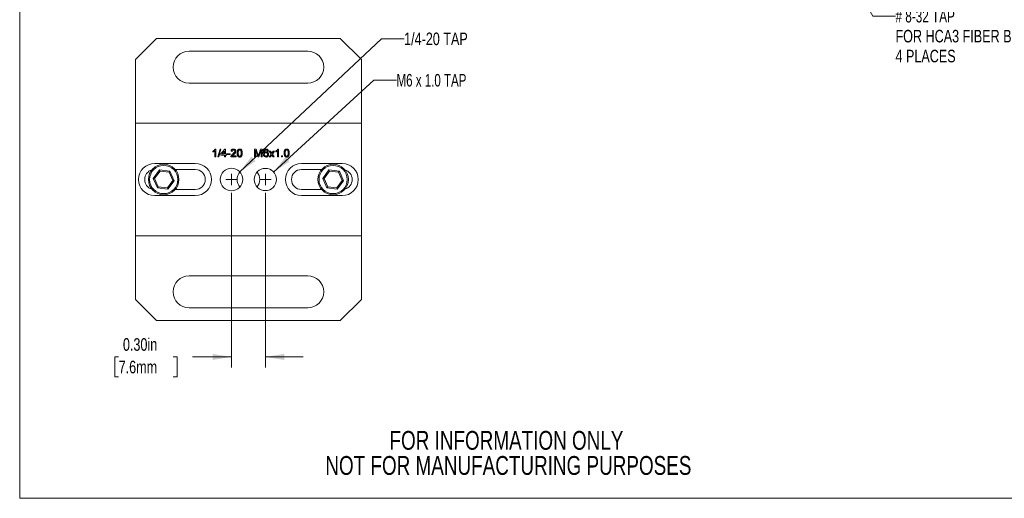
# Model space of a CAD drawing. Header units: inches. Extents: x 0.1 to 14.6, y 0 to 11.3.
# Tile 1 of 16: x 0.1 to 8.8, y 0 to 4.3. Entities that reach past the tile are written whole.
import ezdxf

# ---------------------------------------------------------------- set-up
doc = ezdxf.new("R2010")
doc.units = ezdxf.units.IN
doc.header["$LTSCALE"] = 1.333333
doc.header["$MEASUREMENT"] = 0
doc.styles.add('SLDTEXTSTYLE0', font='TXT', dxfattribs={"width": 0.75})
doc.styles.add('SLDTEXTSTYLE2', font='TXT', dxfattribs={"width": 0.7})
doc.styles.add('SLDTEXTSTYLE3', font='TXT', dxfattribs={"width": 0.6875})
doc.dimstyles.new('SLDDIMSTYLE2', dxfattribs={"dimtxt": 0.111111, "dimasz": 0.166667, "dimexe": 0, "dimexo": 0.0625, "dimgap": 0.027778, "dimtad": 0, "dimtih": 1, "dimtoh": 1, "dimrnd": 1e-09, "dimzin": 0, "dimdsep": 46, "dimtxsty": 'SLDTEXTSTYLE0', "dimsah": 1, "dimcen": 0.09, "dimadec": 0, "dimazin": 0, "dimtfac": 1, "dimtmove": 0, "dimatfit": 0, "dimfxl": 1, "dimfrac": 2, "dimtolj": 1, "dimtzin": 12, "dimarcsym": 0})
doc.dimstyles.new('SLDDIMSTYLE9', dxfattribs={"dimtxt": 0.111111, "dimasz": 0.166667, "dimexe": 0, "dimexo": 0.0625, "dimgap": 0.027778, "dimtad": 0, "dimtih": 1, "dimtoh": 1, "dimrnd": 1e-09, "dimzin": 12, "dimdsep": 46, "dimtxsty": 'SLDTEXTSTYLE0', "dimsah": 1, "dimcen": 0, "dimadec": 0, "dimazin": 3, "dimtfac": 1, "dimtofl": 0, "dimtmove": 0, "dimatfit": 3, "dimfxl": 1, "dimfrac": 2, "dimtolj": 1, "dimtzin": 12, "dimarcsym": 0})

# ---------------------------------------------------------------- blocks, each defined once
blk = doc.blocks.new('SW_NOTE_3')
at = {"color": 0, "linetype": 'Continuous', "lineweight": 0, "char_height": 0.166667, "attachment_point": 2, "style": 'SLDTEXTSTYLE0'}
for s, insert in [('FOR INFORMATION ONLY', (1.3151, 0.2148)), ('NOT FOR MANUFACTURING PURPOSES', (1.3321, -0.0074))]:
    blk.add_mtext(s, dxfattribs=dict(at, insert=insert))
blk = doc.blocks.new('_D_11')
at = {"color": 7, "linetype": 'Continuous', "lineweight": 18}
for p, q in [((6.9389, 5.526), (7.6365, 4.3178)), ((7.6365, 4.3178), (7.8365, 4.3178))]:
    blk.add_line(p, q, dxfattribs=at)
blk.add_solid([(6.9389, 5.526), (6.9992, 5.3684), (7.0454, 5.395)], dxfattribs=at)
at = {"color": 7, "linetype": 'Continuous', "lineweight": 18, "attachment_point": 1}
for s, insert, char_height, style in [('# 8-32 TAP', (7.8365, 4.3727), 0.11111, 'SLDTEXTSTYLE2'), ('FOR HCA3 FIBER BENCH WALL PLATE', (7.8365, 4.1961), 0.111111, 'SLDTEXTSTYLE0'), ('4 PLACES', (7.8365, 4.0196), 0.11111, 'SLDTEXTSTYLE0')]:
    blk.add_mtext(s, dxfattribs=dict(at, insert=insert, char_height=char_height, style=style))
blk = doc.blocks.new('_D_13')
at = {"color": 7, "linetype": 'Continuous', "lineweight": 18}
for p, q in [((1.9579, 2.7541), (1.9579, 1.2061)), ((2.2579, 2.7541), (2.2579, 1.2061)), ((0.9591, 1.2994), (0.9253, 1.2994)), ((0.9253, 1.2994), (0.9253, 1.1229)), ((1.442, 1.2994), (1.4758, 1.2994)), ((1.4758, 1.2994), (1.4758, 1.1229)), ((1.9579, 1.2994), (1.614, 1.2994)), ((2.2579, 1.2994), (2.5912, 1.2994)), ((0.9253, 1.1229), (0.9591, 1.1229)), ((1.4758, 1.1229), (1.442, 1.1229))]:
    blk.add_line(p, q, dxfattribs=at)
for points in [[(1.9579, 1.2994), (1.7912, 1.3261), (1.7912, 1.2728)], [(2.2579, 1.2994), (2.4245, 1.2728), (2.4245, 1.3261)]]:
    blk.add_solid(points, dxfattribs=at)
at = {"color": 7, "linetype": 'Continuous', "lineweight": 18, "char_height": 0.11111, "attachment_point": 1, "style": 'SLDTEXTSTYLE0'}
for s, insert in [('0.30in', (0.9969, 1.4652)), ('7.6mm', (0.9591, 1.2661))]:
    blk.add_mtext(s, dxfattribs=dict(at, insert=insert))
blk = doc.blocks.new('_D_14')
at = {"color": 7, "linetype": 'Continuous', "lineweight": 18}
for p, q in [((2.3305, 2.9372), (3.2192, 3.7502)), ((3.2192, 3.7502), (3.4192, 3.7502))]:
    blk.add_line(p, q, dxfattribs=at)
blk.add_solid([(2.3305, 2.9372), (2.4714, 3.03), (2.4354, 3.0693)], dxfattribs=at)
at = {"color": 7, "linetype": 'Continuous', "lineweight": 18, "insert": (3.4192, 3.8051), "char_height": 0.111111, "attachment_point": 1, "style": 'SLDTEXTSTYLE3'}
blk.add_mtext('M6 x 1.0 TAP', dxfattribs=at)
blk = doc.blocks.new('_D_15')
at = {"color": 7, "linetype": 'Continuous', "lineweight": 18}
for p, q in [((2.0311, 2.9395), (3.2863, 4.1173)), ((3.2863, 4.1173), (3.4863, 4.1173))]:
    blk.add_line(p, q, dxfattribs=at)
blk.add_solid([(2.0311, 2.9395), (2.1709, 3.0341), (2.1344, 3.073)], dxfattribs=at)
at = {"color": 7, "linetype": 'Continuous', "lineweight": 18, "insert": (3.4863, 4.1722), "char_height": 0.11111, "attachment_point": 1, "style": 'SLDTEXTSTYLE0'}
blk.add_mtext('1/4-20 TAP', dxfattribs=at)
blk = doc.blocks.new('SW_CENTERMARKSYMBOL_7')
at = {"color": 0, "linetype": 'Continuous', "lineweight": 0}
for q in [(-0.05, 0), (0, 0.05), (0, -0.05), (0.05, 0)]:
    blk.add_line((0, 0), q, dxfattribs=at)
blk = doc.blocks.new('SW_CENTERMARKSYMBOL_8')
at = {"color": 0, "linetype": 'Continuous', "lineweight": 0}
for q in [(-0.05, 0), (0, 0.05), (0, -0.05), (0.05, 0)]:
    blk.add_line((0, 0), q, dxfattribs=at)

msp = doc.modelspace()

# ---------------------------------------------------------------- linework, layer by layer
at = {"color": 7, "linetype": 'Continuous', "lineweight": 18}
for p, q in [((0.0829, 11.2675), (0.0829, 0.0474)), ((1.2954, 4.1207), (1.1079, 3.9332)), ((1.2954, 4.1207), (2.9204, 4.1207)), ((3.1079, 3.9332), (2.9204, 4.1207)), ((1.1079, 3.3707), (1.1079, 3.9332)), ((1.5829, 4.0072), (2.6329, 4.0072)), ((3.1079, 3.9332), (3.1079, 3.3707)), ((2.6329, 3.7242), (1.5829, 3.7242)), ((3.1079, 3.3707), (1.1079, 3.3707)), ((1.1079, 3.3707), (1.1079, 2.3707)), ((3.1079, 3.3707), (3.1079, 2.3707)), ((1.8134, 3.1407), (1.8191, 3.1407)), ((1.8191, 3.1407), (1.8191, 3.0707)), ((1.8371, 3.0707), (1.8568, 3.1407)), ((1.8642, 3.1407), (1.8445, 3.0707)), ((1.8568, 3.1407), (1.8642, 3.1407)), ((1.8649, 3.0968), (1.8981, 3.1398)), ((1.8981, 3.1398), (1.9044, 3.1398)), ((1.9044, 3.1398), (1.9044, 3.0968)), ((2.1621, 3.1407), (2.177, 3.1407)), ((2.1621, 3.0707), (2.1621, 3.1407)), ((2.177, 3.1407), (2.1926, 3.0916)), ((2.1992, 3.0925), (2.2147, 3.1407)), ((2.2147, 3.1407), (2.2294, 3.1407)), ((2.2294, 3.1407), (2.2294, 3.0707)), ((2.3691, 3.1407), (2.3748, 3.1407)), ((2.3748, 3.1407), (2.3748, 3.0707)), ((1.794, 3.115), (1.794, 3.1232)), ((1.8102, 3.0707), (1.8102, 3.1253)), ((1.8191, 3.0707), (1.8102, 3.0707)), ((1.8445, 3.0707), (1.8371, 3.0707)), ((1.8649, 3.0878), (1.8649, 3.0968)), ((1.8954, 3.0878), (1.8649, 3.0878)), ((1.8954, 3.122), (1.876, 3.0968)), ((1.876, 3.0968), (1.8954, 3.0968)), ((1.8954, 3.0968), (1.8954, 3.122)), ((1.8954, 3.0707), (1.8954, 3.0878)), ((1.9044, 3.0707), (1.8954, 3.0707)), ((1.9044, 3.0968), (1.9134, 3.0968)), ((1.9044, 3.0878), (1.9044, 3.0707)), ((1.9134, 3.0878), (1.9044, 3.0878)), ((1.9134, 3.0968), (1.9134, 3.0878)), ((1.9205, 3.0995), (1.9466, 3.0995)), ((1.9205, 3.0914), (1.9205, 3.0995)), ((1.9466, 3.0914), (1.9205, 3.0914)), ((1.9466, 3.0995), (1.9466, 3.0914)), ((1.9986, 3.0707), (1.9529, 3.0707)), ((1.9627, 3.1201), (1.9538, 3.121)), ((1.9644, 3.0797), (1.9986, 3.0797)), ((1.9986, 3.0797), (1.9986, 3.0707)), ((2.172, 3.0707), (2.1621, 3.0707)), ((2.172, 3.13), (2.172, 3.0707)), ((2.1906, 3.0707), (2.172, 3.13)), ((2.2009, 3.0707), (2.1906, 3.0707)), ((2.2196, 3.13), (2.2009, 3.0707)), ((2.2196, 3.0707), (2.2196, 3.13)), ((2.2294, 3.0707), (2.2196, 3.0707)), ((2.2851, 3.1228), (2.2761, 3.1219)), ((2.2914, 3.0707), (2.3093, 3.0963)), ((2.3021, 3.0707), (2.2914, 3.0707)), ((2.2923, 3.1219), (2.303, 3.1219)), ((2.3093, 3.0963), (2.2923, 3.1219)), ((2.3145, 3.0884), (2.3021, 3.0707)), ((2.303, 3.1219), (2.3113, 3.1095)), ((2.3164, 3.0857), (2.3145, 3.0884)), ((2.3264, 3.0707), (2.3164, 3.0857)), ((2.3183, 3.1091), (2.3273, 3.1219)), ((2.338, 3.1219), (2.3201, 3.0963)), ((2.3201, 3.0963), (2.3371, 3.0707)), ((2.3371, 3.0707), (2.3264, 3.0707)), ((2.3273, 3.1219), (2.338, 3.1219)), ((2.3497, 3.115), (2.3497, 3.1232)), ((2.3659, 3.0707), (2.3659, 3.1253)), ((2.3748, 3.0707), (2.3659, 3.0707)), ((2.4018, 3.0797), (2.4107, 3.0797)), ((2.4018, 3.0707), (2.4018, 3.0797)), ((2.4107, 3.0707), (2.4018, 3.0707)), ((2.4107, 3.0797), (2.4107, 3.0707)), ((1.6379, 3.0132), (1.2779, 3.0132)), ((2.9379, 3.0132), (2.5779, 3.0132)), ((1.2657, 2.881), (1.3207, 2.9557)), ((1.3028, 2.7961), (1.2657, 2.881)), ((1.2772, 2.8798), (1.2657, 2.881)), ((1.3253, 2.9451), (1.2772, 2.8798)), ((1.2772, 2.8798), (1.3097, 2.8054)), ((1.3207, 2.9557), (1.4129, 2.9454)), ((1.3253, 2.9451), (1.3207, 2.9557)), ((1.406, 2.9361), (1.3253, 2.9451)), ((1.4129, 2.9454), (1.406, 2.9361)), ((1.4385, 2.8617), (1.406, 2.9361)), ((1.4129, 2.9454), (1.45, 2.8604)), ((1.4598, 2.9592), (1.6379, 2.9592)), ((2.7559, 2.9592), (2.5779, 2.9592)), ((2.7657, 2.881), (2.8207, 2.9557)), ((2.8028, 2.7961), (2.7657, 2.881)), ((2.7772, 2.8798), (2.7657, 2.881)), ((2.8253, 2.9451), (2.7772, 2.8798)), ((2.7772, 2.8798), (2.8097, 2.8054)), ((2.8207, 2.9557), (2.9129, 2.9454)), ((2.8253, 2.9451), (2.8207, 2.9557)), ((2.906, 2.9361), (2.8253, 2.9451)), ((2.9129, 2.9454), (2.906, 2.9361)), ((2.9385, 2.8617), (2.906, 2.9361)), ((2.9129, 2.9454), (2.95, 2.8604)), ((1.3097, 2.8054), (1.3028, 2.7961)), ((1.395, 2.7858), (1.3028, 2.7961)), ((1.3097, 2.8054), (1.3904, 2.7963)), ((1.3904, 2.7963), (1.4385, 2.8617)), ((1.395, 2.7858), (1.3904, 2.7963)), ((1.45, 2.8604), (1.395, 2.7858)), ((1.45, 2.8604), (1.4385, 2.8617)), ((2.8097, 2.8054), (2.8028, 2.7961)), ((2.895, 2.7858), (2.8028, 2.7961)), ((2.8097, 2.8054), (2.8904, 2.7963)), ((2.8904, 2.7963), (2.9385, 2.8617)), ((2.895, 2.7858), (2.8904, 2.7963)), ((2.95, 2.8604), (2.895, 2.7858)), ((2.95, 2.8604), (2.9385, 2.8617)), ((1.2779, 2.7282), (1.6379, 2.7282)), ((1.6379, 2.7822), (1.4598, 2.7822)), ((2.5779, 2.7822), (2.7559, 2.7822)), ((2.5779, 2.7282), (2.9379, 2.7282)), ((3.1079, 2.3707), (1.1079, 2.3707)), ((1.1079, 1.8082), (1.1079, 2.3707)), ((3.1079, 2.3707), (3.1079, 1.8082)), ((1.5829, 2.0172), (2.6329, 2.0172)), ((1.1079, 1.8082), (1.2954, 1.6207)), ((2.9204, 1.6207), (3.1079, 1.8082)), ((2.6329, 1.7342), (1.5829, 1.7342)), ((2.9204, 1.6207), (1.2954, 1.6207)), ((14.5926, 0.0474), (0.0829, 0.0474))]:
    msp.add_line(p, q, dxfattribs=at)
for centre, radius in [((1.3579, 2.8707), 0.135), ((1.3579, 2.8707), 0.125), ((1.9579, 2.8707), 0.1005), ((2.2579, 2.8707), 0.0984), ((2.8579, 2.8707), 0.135), ((2.8579, 2.8707), 0.125)]:
    msp.add_circle(centre, radius, dxfattribs=at)
for centre, radius, start, end in [((1.5829, 3.8657), 0.1415, 90, 270), ((2.6329, 3.8657), 0.1415, 270, 90), ((1.2779, 2.8707), 0.1425, 90, 270), ((1.6379, 2.8707), 0.1425, 270, 90), ((2.5779, 2.8707), 0.1425, 90, 270), ((2.9379, 2.8707), 0.1425, 270, 90), ((1.2779, 2.8707), 0.0885, 106.37805, 253.62195), ((1.6379, 2.8707), 0.0885, 270, 90), ((2.1079, 2.8707), 0.1005, 138.26818, 180), ((2.1079, 2.8707), 0.1005, 319.46049, 40.53951), ((2.5779, 2.8707), 0.0885, 90, 270), ((2.9379, 2.8707), 0.0885, 286.37805, 73.62195), ((2.1079, 2.8707), 0.1005, 180, 221.73182), ((1.5829, 1.8757), 0.1415, 90, 270), ((2.6329, 1.8757), 0.1415, 270, 90)]:
    msp.add_arc(centre, radius, start, end, dxfattribs=at)
for points, knots in [([(1.794, 3.1232), (1.7962, 3.1244), (1.8006, 3.1267), (1.8059, 3.1311), (1.8104, 3.1357), (1.8124, 3.1391), (1.8134, 3.1407)], [0, 0, 0, 0, 0.280084, 0.560128, 0.780181, 1, 1, 1, 1]), ([(1.9538, 3.121), (1.9541, 3.1231), (1.9547, 3.1272), (1.9574, 3.1329), (1.9623, 3.1375), (1.9688, 3.1403), (1.9737, 3.1406), (1.9762, 3.1407)], [0, 0, 0, 0, 0.1869856, 0.3735943, 0.5599998, 0.7796971, 1, 1, 1, 1]), ([(1.9762, 3.1407), (1.9792, 3.1405), (1.9853, 3.1401), (1.9926, 3.1353), (1.9971, 3.1286), (1.9975, 3.1238), (1.9977, 3.1214)], [0, 0, 0, 0, 0.2805108, 0.5596952, 0.7797632, 1, 1, 1, 1]), ([(2.0085, 3.1053), (2.0085, 3.1079), (2.0086, 3.1132), (2.0097, 3.1211), (2.0117, 3.1281), (2.015, 3.1338), (2.0194, 3.138), (2.025, 3.1404), (2.0289, 3.1406), (2.0309, 3.1407)], [0, 0, 0, 0, 0.166989, 0.333918, 0.500648, 0.625632, 0.750342, 0.875049, 1, 1, 1, 1]), ([(2.0309, 3.1407), (2.0329, 3.1406), (2.0369, 3.1404), (2.0424, 3.138), (2.0469, 3.1339), (2.0506, 3.1268), (2.0532, 3.1172), (2.0533, 3.1092), (2.0534, 3.1053)], [0, 0, 0, 0, 0.12504, 0.249925, 0.374636, 0.499689, 0.749567, 1, 1, 1, 1]), ([(2.2469, 3.1328), (2.2483, 3.1342), (2.2509, 3.1369), (2.257, 3.1401), (2.2619, 3.1405), (2.2649, 3.1407)], [0, 0, 0, 0, 0.280369, 0.560584, 1, 1, 1, 1]), ([(2.2649, 3.1407), (2.2677, 3.1405), (2.2733, 3.14), (2.2799, 3.1354), (2.2839, 3.1293), (2.2847, 3.1249), (2.2851, 3.1228)], [0, 0, 0, 0, 0.280049, 0.5591871, 0.7793744, 1, 1, 1, 1]), ([(2.3497, 3.1232), (2.3519, 3.1244), (2.3563, 3.1267), (2.3616, 3.1311), (2.3661, 3.1357), (2.3681, 3.1391), (2.3691, 3.1407)], [0, 0, 0, 0, 0.280084, 0.5601279, 0.7801808, 1, 1, 1, 1]), ([(2.4242, 3.1053), (2.4242, 3.1079), (2.4243, 3.1132), (2.4254, 3.1211), (2.4274, 3.1281), (2.4307, 3.1338), (2.4351, 3.138), (2.4407, 3.1404), (2.4446, 3.1406), (2.4466, 3.1407)], [0, 0, 0, 0, 0.166989, 0.333918, 0.500648, 0.625632, 0.750342, 0.875049, 1, 1, 1, 1]), ([(2.4466, 3.1407), (2.4486, 3.1406), (2.4526, 3.1404), (2.4581, 3.138), (2.4626, 3.1339), (2.4663, 3.1268), (2.4689, 3.1172), (2.469, 3.1092), (2.4691, 3.1053)], [0, 0, 0, 0, 0.12504, 0.249925, 0.374636, 0.499689, 0.749567, 1, 1, 1, 1]), ([(1.8102, 3.1253), (1.8074, 3.123), (1.8024, 3.1188), (1.7966, 3.1161), (1.794, 3.115)], [0, 0, 0, 0, 0.559699, 1, 1, 1, 1]), ([(1.9529, 3.0707), (1.9529, 3.0719), (1.9529, 3.074), (1.9535, 3.0761), (1.9538, 3.077)], [0, 0, 0, 0, 0.559966, 1, 1, 1, 1]), ([(1.9538, 3.077), (1.9547, 3.0792), (1.9567, 3.0837), (1.9622, 3.0905), (1.967, 3.0945), (1.9699, 3.0969)], [0, 0, 0, 0, 0.279778, 0.559783, 1, 1, 1, 1]), ([(1.976, 3.1327), (1.9741, 3.1325), (1.9702, 3.1322), (1.9655, 3.1291), (1.9631, 3.1246), (1.9628, 3.1216), (1.9627, 3.1201)], [0, 0, 0, 0, 0.280371, 0.559466, 0.779395, 1, 1, 1, 1]), ([(1.9783, 3.0927), (1.9755, 3.0905), (1.9705, 3.0866), (1.9662, 3.0818), (1.9644, 3.0797)], [0, 0, 0, 0, 0.560602, 1, 1, 1, 1]), ([(1.9699, 3.0969), (1.9744, 3.1007), (1.9806, 3.1061), (1.9875, 3.1144), (1.9883, 3.119), (1.9888, 3.1213)], [0, 0, 0, 0, 0.5613021, 0.7813705, 1, 1, 1, 1]), ([(1.9888, 3.1213), (1.9885, 3.1231), (1.988, 3.1267), (1.9844, 3.1305), (1.9802, 3.1324), (1.9774, 3.1326), (1.976, 3.1327)], [0, 0, 0, 0, 0.279066, 0.558581, 0.779063, 1, 1, 1, 1]), ([(1.9977, 3.1214), (1.9973, 3.1181), (1.9963, 3.1114), (1.9904, 3.1038), (1.9843, 3.0978), (1.9803, 3.0944), (1.9783, 3.0927)], [0, 0, 0, 0, 0.2786511, 0.5587013, 0.779318, 1, 1, 1, 1]), ([(2.0153, 3.0766), (2.0139, 3.079), (2.011, 3.0838), (2.0089, 3.0937), (2.0086, 3.1009), (2.0085, 3.1053)], [0, 0, 0, 0, 0.279562, 0.559688, 1, 1, 1, 1]), ([(2.0309, 3.0698), (2.0293, 3.0699), (2.026, 3.0701), (2.0216, 3.0715), (2.018, 3.0738), (2.0162, 3.0756), (2.0153, 3.0766)], [0, 0, 0, 0, 0.280095, 0.559924, 0.779997, 1, 1, 1, 1]), ([(2.0215, 3.1279), (2.0206, 3.1259), (2.0188, 3.122), (2.0177, 3.1142), (2.0176, 3.1087), (2.0175, 3.1053)], [0, 0, 0, 0, 0.279302, 0.559526, 1, 1, 1, 1]), ([(2.0175, 3.1053), (2.0175, 3.1024), (2.0176, 3.0968), (2.0185, 3.0897), (2.0204, 3.0842), (2.0231, 3.0809), (2.0266, 3.0784), (2.0295, 3.0781), (2.0309, 3.0779)], [0, 0, 0, 0, 0.250525, 0.500809, 0.625902, 0.750761, 0.875415, 1, 1, 1, 1]), ([(2.0308, 3.1327), (2.0288, 3.1324), (2.0251, 3.1319), (2.0226, 3.1291), (2.0215, 3.1279)], [0, 0, 0, 0, 0.55834, 1, 1, 1, 1]), ([(2.0444, 3.1053), (2.0443, 3.1081), (2.0442, 3.1138), (2.0433, 3.1209), (2.0414, 3.1264), (2.0387, 3.1297), (2.0351, 3.1323), (2.0323, 3.1325), (2.0308, 3.1327)], [0, 0, 0, 0, 0.250536, 0.500827, 0.625895, 0.750751, 0.875348, 1, 1, 1, 1]), ([(2.0534, 3.1053), (2.0533, 3.1026), (2.0532, 3.0973), (2.0522, 3.0895), (2.0501, 3.0825), (2.0468, 3.0767), (2.0425, 3.0726), (2.0369, 3.0702), (2.0329, 3.07), (2.0309, 3.0698)], [0, 0, 0, 0, 0.166979, 0.333888, 0.500606, 0.625589, 0.750309, 0.87504, 1, 1, 1, 1]), ([(2.0309, 3.0779), (2.0324, 3.0781), (2.0352, 3.0784), (2.0388, 3.0809), (2.0415, 3.0843), (2.0433, 3.0897), (2.0443, 3.0968), (2.0443, 3.1024), (2.0444, 3.1053)], [0, 0, 0, 0, 0.124545, 0.249166, 0.37404, 0.49914, 0.749448, 1, 1, 1, 1]), ([(2.1926, 3.0916), (2.1932, 3.0897), (2.1943, 3.0863), (2.1953, 3.0828), (2.1958, 3.0813)], [0, 0, 0, 0, 0.560002, 1, 1, 1, 1]), ([(2.1958, 3.0813), (2.1964, 3.0834), (2.1975, 3.0871), (2.1987, 3.0908), (2.1992, 3.0925)], [0, 0, 0, 0, 0.559997, 1, 1, 1, 1]), ([(2.2393, 3.1035), (2.2394, 3.1064), (2.2395, 3.1121), (2.2408, 3.1201), (2.2431, 3.1272), (2.2457, 3.1309), (2.2469, 3.1328)], [0, 0, 0, 0, 0.28025, 0.560353, 0.780342, 1, 1, 1, 1]), ([(2.2639, 3.0698), (2.2609, 3.0701), (2.255, 3.0706), (2.2474, 3.0756), (2.242, 3.0834), (2.2396, 3.0931), (2.2394, 3.1), (2.2393, 3.1035)], [0, 0, 0, 0, 0.186507, 0.372712, 0.55898, 0.77928, 1, 1, 1, 1]), ([(2.2566, 3.1306), (2.2549, 3.1289), (2.2515, 3.1255), (2.2486, 3.1172), (2.2484, 3.111), (2.2483, 3.1073)], [0, 0, 0, 0, 0.279326, 0.559181, 1, 1, 1, 1]), ([(2.2483, 3.1073), (2.2494, 3.1088), (2.2517, 3.1118), (2.2562, 3.1146), (2.2609, 3.1162), (2.2638, 3.1164), (2.2653, 3.1165)], [0, 0, 0, 0, 0.279978, 0.559737, 0.779907, 1, 1, 1, 1]), ([(2.2628, 3.1084), (2.2607, 3.1082), (2.2564, 3.1077), (2.2515, 3.1039), (2.2486, 3.099), (2.2484, 3.0957), (2.2483, 3.094)], [0, 0, 0, 0, 0.279745, 0.559295, 0.779425, 1, 1, 1, 1]), ([(2.2483, 3.094), (2.2486, 3.0917), (2.2491, 3.0871), (2.2527, 3.0816), (2.2578, 3.0784), (2.2614, 3.0781), (2.2632, 3.0779)], [0, 0, 0, 0, 0.280044, 0.559767, 0.779754, 1, 1, 1, 1]), ([(2.2643, 3.1327), (2.2628, 3.1325), (2.2601, 3.1323), (2.2577, 3.1311), (2.2566, 3.1306)], [0, 0, 0, 0, 0.559717, 1, 1, 1, 1]), ([(2.277, 3.0935), (2.2769, 3.0957), (2.2765, 3.1001), (2.273, 3.1053), (2.268, 3.1081), (2.2645, 3.1083), (2.2628, 3.1084)], [0, 0, 0, 0, 0.280439, 0.559305, 0.779326, 1, 1, 1, 1]), ([(2.2632, 3.0779), (2.2654, 3.0782), (2.2698, 3.0787), (2.2745, 3.0831), (2.2767, 3.0883), (2.2769, 3.0918), (2.277, 3.0935)], [0, 0, 0, 0, 0.2795, 0.558541, 0.778973, 1, 1, 1, 1]), ([(2.286, 3.0938), (2.2858, 3.0915), (2.2855, 3.087), (2.2829, 3.0806), (2.2786, 3.0748), (2.2719, 3.0706), (2.2665, 3.0701), (2.2639, 3.0698)], [0, 0, 0, 0, 0.1870758, 0.3740738, 0.5607495, 0.7802218, 1, 1, 1, 1]), ([(2.2729, 3.1291), (2.2715, 3.1302), (2.2689, 3.1323), (2.2657, 3.1325), (2.2643, 3.1327)], [0, 0, 0, 0, 0.559004, 1, 1, 1, 1]), ([(2.2653, 3.1165), (2.2674, 3.1163), (2.2717, 3.116), (2.2775, 3.1128), (2.2823, 3.1079), (2.2855, 3.1013), (2.2858, 3.0963), (2.286, 3.0938)], [0, 0, 0, 0, 0.186653, 0.373233, 0.560061, 0.779799, 1, 1, 1, 1]), ([(2.2761, 3.1219), (2.2757, 3.1233), (2.2751, 3.1259), (2.2736, 3.1281), (2.2729, 3.1291)], [0, 0, 0, 0, 0.560488, 1, 1, 1, 1]), ([(2.3113, 3.1095), (2.312, 3.1085), (2.3131, 3.1067), (2.3143, 3.105), (2.3148, 3.1042)], [0, 0, 0, 0, 0.559999, 1, 1, 1, 1]), ([(2.3148, 3.1042), (2.3155, 3.1051), (2.3166, 3.1067), (2.3178, 3.1084), (2.3183, 3.1091)], [0, 0, 0, 0, 0.56, 1, 1, 1, 1]), ([(2.3659, 3.1253), (2.3631, 3.123), (2.3581, 3.1188), (2.3523, 3.1161), (2.3497, 3.115)], [0, 0, 0, 0, 0.559699, 1, 1, 1, 1]), ([(2.431, 3.0766), (2.4296, 3.079), (2.4267, 3.0838), (2.4246, 3.0937), (2.4243, 3.1009), (2.4242, 3.1053)], [0, 0, 0, 0, 0.279562, 0.559688, 1, 1, 1, 1]), ([(2.4466, 3.0698), (2.445, 3.0699), (2.4417, 3.0701), (2.4373, 3.0715), (2.4337, 3.0738), (2.4319, 3.0756), (2.431, 3.0766)], [0, 0, 0, 0, 0.280095, 0.559924, 0.779997, 1, 1, 1, 1]), ([(2.4372, 3.1279), (2.4363, 3.1259), (2.4344, 3.122), (2.4334, 3.1142), (2.4333, 3.1087), (2.4332, 3.1053)], [0, 0, 0, 0, 0.279302, 0.559526, 1, 1, 1, 1]), ([(2.4332, 3.1053), (2.4332, 3.1024), (2.4333, 3.0968), (2.4342, 3.0897), (2.436, 3.0842), (2.4388, 3.0809), (2.4423, 3.0784), (2.4452, 3.0781), (2.4466, 3.0779)], [0, 0, 0, 0, 0.250525, 0.500809, 0.625902, 0.750761, 0.875415, 1, 1, 1, 1]), ([(2.4465, 3.1327), (2.4445, 3.1324), (2.4408, 3.1319), (2.4383, 3.1291), (2.4372, 3.1279)], [0, 0, 0, 0, 0.55834, 1, 1, 1, 1]), ([(2.4601, 3.1053), (2.46, 3.1081), (2.4599, 3.1138), (2.459, 3.1209), (2.4571, 3.1264), (2.4544, 3.1297), (2.4508, 3.1323), (2.448, 3.1325), (2.4465, 3.1327)], [0, 0, 0, 0, 0.2505364, 0.5008272, 0.6258955, 0.7507507, 0.875348, 1, 1, 1, 1]), ([(2.4691, 3.1053), (2.469, 3.1026), (2.4689, 3.0973), (2.4679, 3.0895), (2.4658, 3.0825), (2.4625, 3.0767), (2.4581, 3.0726), (2.4526, 3.0702), (2.4486, 3.07), (2.4466, 3.0698)], [0, 0, 0, 0, 0.166979, 0.333888, 0.500606, 0.625589, 0.750309, 0.87504, 1, 1, 1, 1]), ([(2.4466, 3.0779), (2.448, 3.0781), (2.4509, 3.0784), (2.4545, 3.0809), (2.4572, 3.0843), (2.459, 3.0897), (2.4599, 3.0968), (2.46, 3.1024), (2.4601, 3.1053)], [0, 0, 0, 0, 0.124545, 0.249166, 0.37404, 0.49914, 0.749448, 1, 1, 1, 1])]:
    msp.add_open_spline(points, degree=3, knots=knots, dxfattribs=at)

# ---------------------------------------------------------------- block references
at = {"color": 7, "linetype": 'Continuous', "lineweight": 0}
for name, p in [('SW_CENTERMARKSYMBOL_8', (1.9579, 2.8707)), ('SW_CENTERMARKSYMBOL_7', (2.2579, 2.8707)), ('SW_NOTE_3', (3.0772, 0.4293))]:
    msp.add_blockref(name, p, dxfattribs=at)

# ---------------------------------------------------------------- dimensions: what is measured, and where the dimension line sits
at = {"color": 7, "linetype": 'Continuous', "lineweight": 18}
for p1, p2, text, picture, middle in [((6.8709, 5.6438), (6.9389, 5.526), '# 8-32 TAP\\PFOR HCA3 FIBER BENCH WALL PLATE \\P4 PLACES', '_D_11', (9.1376, 4.3178)), ((1.8846, 2.802), (2.0311, 2.9395), '1/4-20 TAP', '_D_15', (3.8582, 4.1173)), ((2.1852, 2.8043), (2.3305, 2.9372), 'M6 x 1.0 TAP', '_D_14', (3.8582, 3.7502))]:
    dim = msp.add_diameter_dim_2p(p1=p1, p2=p2, text=text, dimstyle='SLDDIMSTYLE9', override={"dimpost": '<>'}, dxfattribs=at)
    dim.commit()
    dim.dimension.update_dxf_attribs({"geometry": picture, "text_midpoint": middle, "dimtype": 163})
dim = msp.add_linear_dim(base=(1.9579, 1.2994), p1=(2.2579, 2.8207), p2=(1.9579, 2.8207), dimstyle='SLDDIMSTYLE2', dxfattribs=at)
dim.commit()
dim.dimension.update_dxf_attribs({"geometry": '_D_13', "text_midpoint": (1.2005, 1.2994), "dimtype": 160})

doc.saveas('drawing.dxf')
